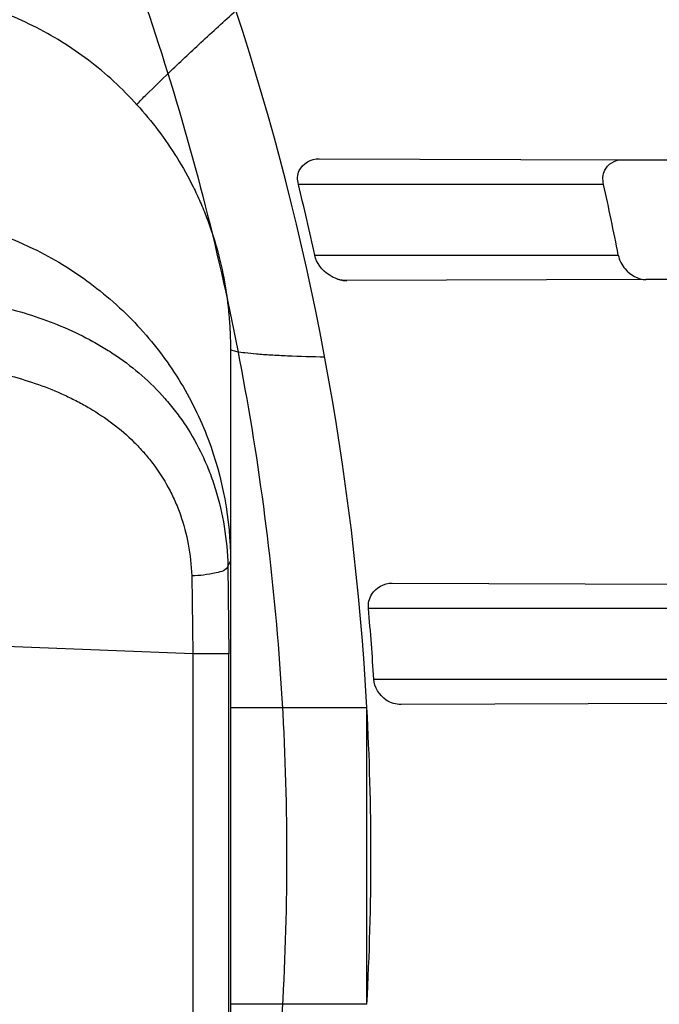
# Model space of a CAD drawing. Header units: millimetres. Extents: x 0 to 297, y 0 to 210.
# Tile 33 of 256: x 146.0847 to 146.1481, y 91.0556 to 91.1531. Entities that reach past the tile are written whole.
import ezdxf

# ---------------------------------------------------------------- set-up
doc = ezdxf.new("R2010")
doc.units = ezdxf.units.MM
doc.header["$LTSCALE"] = 16.335
doc.layers.get('0').update_dxf_attribs({"linetype": 'CONTINUOUS'})
for name, color, linetype in [('01_GLOBAL', 7, 'CONTINUOUS'), ('INTFCLR_1', 7, 'CONTINUOUS'), ('INTFCLR_144815', 7, 'CONTINUOUS')]:
    doc.layers.add(name, color=color, linetype=linetype)

msp = doc.modelspace()

# ---------------------------------------------------------------- linework, layer by layer
at = {"color": 7, "linetype": 'Continuous'}
msp.add_circle((146.8548034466, 92.13446435), 2.66, dxfattribs=at)
at = {"color": 9, "linetype": 'Continuous'}
msp.add_arc((146.8548034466, 92.13446435), 2.6259090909, 182.9674534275, 267.0325465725, dxfattribs=at)
at = {"layer": '01_GLOBAL', "color": 7, "linetype": 'Continuous'}
msp.add_circle((146.8548034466, 92.13446435), 2.695, dxfattribs=at)
at = {"layer": 'INTFCLR_1', "color": 9, "linetype": 'Continuous'}
for p, q in [((146.1143791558, 91.1393095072), (146.1443311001, 91.1392049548)), ((146.1425669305, 91.1367686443), (146.1123362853, 91.1367686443)), ((146.113954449, 91.1297686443), (146.1440239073, 91.1297686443)), ((146.1467743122, 91.12734086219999), (146.117133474, 91.1272373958)), ((146.1056077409, 91.1204721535), (146.1056077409, 91.020065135)), ((146.1018946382, 91.0902799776), (145.8396077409, 91.10038780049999)), ((146.1056077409, 91.09948495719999), (146.1053490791, 91.0989664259)), ((146.1053490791, 91.0989664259), (146.1054477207, 91.0902799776)), ((146.1017662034, 91.0980030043), (146.1018946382, 91.0902799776)), ((146.1216292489, 91.09728419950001), (146.1508700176, 91.09718212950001)), ((146.1488307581, 91.0947686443), (146.1192804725, 91.0947686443)), ((146.1018946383, 91.0902799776), (146.1018946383, 91.05025731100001)), ((146.1054477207, 91.0902799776), (146.1018946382, 91.0902799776)), ((146.1054477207, 91.05025731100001), (146.1054477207, 91.0902799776)), ((146.1198074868, 91.0877686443), (146.1493073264, 91.0877686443)), ((146.1056077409, 91.08495785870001), (146.119119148, 91.08495785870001)), ((146.119119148, 91.05557942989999), (146.119119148, 91.08495785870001)), ((146.1516667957, 91.0853579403), (146.1225235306, 91.0852562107)), ((146.119119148, 91.05557942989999), (146.1056077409, 91.05557942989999))]:
    msp.add_line(p, q, dxfattribs=at)
at = {"layer": 'INTFCLR_1', "color": 6, "linetype": 'Continuous'}
for p, q in [((146.1443311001, 91.1392049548), (146.1976335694, 91.1390188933)), ((146.1996504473, 91.12752543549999), (146.1467743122, 91.12734086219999))]:
    msp.add_line(p, q, dxfattribs=at)
at = {"layer": 'INTFCLR_1', "color": 7, "linetype": 'Continuous'}
msp.add_lwpolyline([(146.1161999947, 91.1273893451), (146.1162637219, 91.1273693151), (146.1163301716, 91.12734991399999), (146.1163993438, 91.12733133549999), (146.1164714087, 91.127313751), (146.1165461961, 91.1272974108), (146.1166231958, 91.12728260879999), (146.1167021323, 91.1272695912), (146.116783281, 91.1272584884), (146.116866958, 91.12724944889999), (146.1169532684, 91.1272427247), (146.1170421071, 91.12723861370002), (146.117133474, 91.1272373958)], dxfattribs=at)
at = {"layer": 'INTFCLR_1', "color": 6, "linetype": 'Continuous'}
for centre, radius, start, end in [((145.8396077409, 91.0702686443), 0.4224162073, 270, 90.00000002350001), ((145.8396077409, 91.0702686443), 0.4014439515, 270, 90.00000002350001), ((145.8507283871, 91.0702727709), 0.2687920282, 3.1324307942, 18.148371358), ((145.8406243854, 91.070270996), 0.2797307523, 12.2803992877, 13.7520232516), ((145.8406230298, 91.0702705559), 0.3091797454, 11.095126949, 12.4201654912), ((145.8406238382, 91.07026937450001), 0.2797315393, 3.5866152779, 5.0244799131), ((145.8508811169, 91.0702686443), 0.2686399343, 356.8655071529, 3.1344928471)]:
    msp.add_arc(centre, radius, start, end, dxfattribs=at)
at = {"layer": 'INTFCLR_1', "color": 9, "linetype": 'Continuous'}
for points, knots in [([(146.215167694, 90.9396470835), (146.2159987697, 90.9419085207), (146.2176274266, 90.946474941), (146.2207305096, 90.9557355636), (146.2257654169, 90.97235802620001), (146.2304341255, 90.99186806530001), (146.2335169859, 91.0093050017), (146.2348129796, 91.0182086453), (146.2354818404, 91.02335838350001), (146.2370256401, 91.0362869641), (146.2386297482, 91.0583777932), (146.2383725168, 91.0844410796), (146.2371603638, 91.1013312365), (146.2363978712, 91.10913017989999), (146.2358364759, 91.11431722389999), (146.2341019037, 91.1283170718), (146.2301634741, 91.1507347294), (146.2244881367, 91.17262139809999), (146.2204287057, 91.18561168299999), (146.2189019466, 91.1902581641), (146.2165792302, 91.19710265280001), (146.2113391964, 91.2114121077), (146.2022901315, 91.2324139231), (146.191984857, 91.25225539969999), (146.1848007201, 91.2644679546), (146.1814430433, 91.2699042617), (146.1792124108, 91.2734478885), (146.1731796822, 91.2827676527), (146.1630706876, 91.2970711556), (146.1490288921, 91.31448381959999), (146.1371354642, 91.3275359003), (146.1288272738, 91.33587871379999), (146.1242335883, 91.3402958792), (146.1178598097, 91.34625301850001), (146.1089384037, 91.3540531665), (146.0992814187, 91.3616216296), (146.0931582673, 91.3659756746), (146.0901748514, 91.36797805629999), (146.0877179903, 91.3695554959), (146.0855301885, 91.370872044), (146.0836031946, 91.37188306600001), (146.0825200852, 91.3723860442), (146.0816575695, 91.37269367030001), (146.0810609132, 91.3728329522), (146.0805598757, 91.3727572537), (146.0804622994, 91.37228572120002), (146.0807027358, 91.3717645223), (146.0811202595, 91.37104224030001), (146.0817948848, 91.3701330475), (146.0826939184, 91.36902450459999), (146.0838249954, 91.3677243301), (146.0851758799, 91.36623182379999), (146.086740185, 91.3645487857), (146.0892045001, 91.3619398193), (146.0927127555, 91.3582725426), (146.0992604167, 91.35140180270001), (146.106411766, 91.3436935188), (146.1129263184, 91.3363261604), (146.1169531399, 91.331641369), (146.123428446, 91.3239507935), (146.1333417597, 91.31148785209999), (146.1463378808, 91.2933556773), (146.155744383, 91.27855323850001), (146.1619029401, 91.26801686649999), (146.1660815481, 91.2606062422), (146.1732904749, 91.2470796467), (146.1829180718, 91.22665319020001), (146.189559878, 91.2096229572), (146.192649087, 91.2007931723)], [0, 0, 0, 0, 0.0103790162, 0.0208837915, 0.0420711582, 0.08518389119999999, 0.1071959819, 0.1183353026, 0.1239410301, 0.1295663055, 0.1744258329, 0.2192337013, 0.2417180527, 0.2473539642, 0.2529903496, 0.2641931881, 0.3081223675, 0.3509244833, 0.3614867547, 0.3667496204, 0.3719934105, 0.3926231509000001, 0.4323812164, 0.470412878, 0.488854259, 0.4934078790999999, 0.4979383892, 0.5068921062, 0.5412323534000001, 0.5733304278, 0.6031976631, 0.6172528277, 0.6240454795, 0.630650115, 0.6548352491, 0.6750685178, 0.6834752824, 0.6871962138, 0.6905460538, 0.6960524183, 0.6981915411, 0.6999110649, 0.7012078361, 0.7020914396, 0.7026255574, 0.7031007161, 0.7038824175, 0.7050749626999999, 0.7066970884, 0.7087489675, 0.7112252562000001, 0.7141187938, 0.7174211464, 0.7211233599, 0.729578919, 0.7392839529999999, 0.762009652, 0.7748693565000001, 0.7816473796, 0.7886214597, 0.8181786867, 0.8502212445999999, 0.8846823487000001, 0.8936821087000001, 0.9027944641, 0.9213301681, 0.9597016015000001, 1, 1, 1, 1]), ([(146.0853256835, 91.3712686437), (146.0858354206, 91.3712685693), (146.0884302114, 91.37024205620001), (146.0914097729, 91.3684995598), (146.094679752, 91.36644225), (146.0977098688, 91.3644452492), (146.1039326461, 91.360106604), (146.1137472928, 91.3525690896), (146.1228234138, 91.3447983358), (146.1293077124, 91.3388643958), (146.1339781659, 91.33446754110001), (146.1424222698, 91.3261670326), (146.1545124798, 91.3131819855), (146.1687911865, 91.29585634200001), (146.1790766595, 91.28161812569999), (146.1852148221, 91.2723404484), (146.1874832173, 91.2688147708), (146.1908964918, 91.263408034), (146.1981971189, 91.2512666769), (146.2086731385, 91.2315369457), (146.2178781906, 91.21064109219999), (146.2232089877, 91.19640184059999), (146.2255710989, 91.18959322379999), (146.227123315, 91.18497242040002), (146.2312489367, 91.17205880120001), (146.2370185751, 91.1502981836), (146.2410247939, 91.1279970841), (146.242788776, 91.1140716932), (146.2433595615, 91.1089133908), (146.2441347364, 91.1011583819), (146.2453671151, 91.08436335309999), (146.2456287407, 91.058442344), (146.2439975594, 91.03647449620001), (146.2424282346, 91.02361998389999), (146.2417481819, 91.0184987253), (146.2404303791, 91.0096435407), (146.2372949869, 90.9922981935), (146.2325471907, 90.97289442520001), (146.2274296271, 90.95636879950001), (146.2242749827, 90.9471599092), (146.2226192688, 90.94261896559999), (146.2217743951, 90.9403701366)], [0, 0, 0, 0, 0.0031306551, 0.0166311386, 0.0214593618, 0.0268204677, 0.03892666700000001, 0.0680356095, 0.1027865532, 0.1122690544, 0.1220182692, 0.1421808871, 0.1849821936, 0.2309157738, 0.2799873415, 0.2927705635, 0.2992370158, 0.3057352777, 0.3320402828, 0.3862318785, 0.4428084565, 0.4721382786, 0.4795908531, 0.487069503, 0.5020757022, 0.562848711, 0.6251729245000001, 0.641061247, 0.6490543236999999, 0.6570463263, 0.6889269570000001, 0.7524525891, 0.8160592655, 0.8240370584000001, 0.8319876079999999, 0.8477879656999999, 0.8790177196, 0.9402188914, 0.9703170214, 0.9852457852, 1, 1, 1, 1]), ([(146.192649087, 91.2007931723), (146.1958606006, 91.19161380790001), (146.2016925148, 91.1727509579), (146.207244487, 91.1485054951), (146.2099856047, 91.1323126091), (146.2110878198, 91.12467357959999), (146.2117778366, 91.1195334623), (146.2134659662, 91.10537393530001), (146.2150886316, 91.08202445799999), (146.2148602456, 91.05859212), (146.2140091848, 91.0442666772), (146.2136200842, 91.03903900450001), (146.2129629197, 91.0312586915), (146.2111506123, 91.0146916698), (146.206931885, 90.9897134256), (146.2017743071, 90.9689710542), (146.19827327, 90.95706681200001), (146.1968531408, 90.95239866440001), (146.1942959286, 90.9443911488), (146.1888936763, 90.9289345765), (146.1802622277, 90.90786547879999), (146.171382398, 90.8897741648), (146.1656550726, 90.8792145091), (146.1635773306, 90.8754900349), (146.1604900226, 90.8700564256), (146.1538400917, 90.8588573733), (146.1432874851, 90.8427416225), (146.130351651, 90.82515020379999), (146.1210235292, 90.81367435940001), (146.1156460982, 90.8073755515), (146.113618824, 90.80502464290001), (146.1101975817, 90.8011144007), (146.1038773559, 90.7940784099), (146.096999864, 90.7867494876), (146.0907938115, 90.7802607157), (146.0870749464, 90.7763572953), (146.0841227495, 90.7731700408), (146.082218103, 90.7709636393), (146.0811689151, 90.76956887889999), (146.0807337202, 90.7688287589), (146.0804699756, 90.768297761), (146.0805812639, 90.7676067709), (146.0820539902, 90.76790723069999), (146.0836740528, 90.7686837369), (146.0866075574, 90.7702696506), (146.0894057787, 90.77205211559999), (146.0917034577, 90.7735832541), (146.0931778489, 90.7745970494), (146.0956556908, 90.77633123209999), (146.0996186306, 90.7792326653), (146.1051563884, 90.78353748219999), (146.1134349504, 90.79034993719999), (146.1208444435, 90.79699512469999), (146.1273278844, 90.803212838), (146.1319747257, 90.8077988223), (146.1403493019, 90.8164335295), (146.1522854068, 90.8298984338), (146.1663008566, 90.8478011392), (146.1763364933, 90.8624671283), (146.1823017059, 90.8720054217), (146.1845040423, 90.87562926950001), (146.1878179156, 90.8811894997), (146.1948947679, 90.8936741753), (146.2049952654, 90.9139390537), (146.2119439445, 90.93087495), (146.2151676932, 90.9396470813)], [0, 0, 0, 0, 0.0419354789, 0.08505031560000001, 0.1071497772, 0.1127379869, 0.1183317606, 0.1295131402, 0.1742263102, 0.2191466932, 0.230445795, 0.2361065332, 0.241751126, 0.2641147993, 0.3079545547, 0.3508736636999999, 0.3561840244, 0.3614616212, 0.3719139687, 0.3924297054, 0.4320526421, 0.4700131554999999, 0.4792642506, 0.483852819, 0.4884035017, 0.5062126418, 0.5400088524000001, 0.5714206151, 0.6003317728, 0.6037560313, 0.6071340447, 0.6137178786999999, 0.6261602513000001, 0.6479155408, 0.6570536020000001, 0.6648783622, 0.6711643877, 0.6757843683, 0.6774462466, 0.6786751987, 0.6794900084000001, 0.6799813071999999, 0.6813020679, 0.6842478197, 0.6888651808, 0.6950795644, 0.6987591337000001, 0.70073729, 0.7027989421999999, 0.7117993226, 0.7219139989, 0.7330405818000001, 0.7580265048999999, 0.7648041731, 0.7717766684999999, 0.7861782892, 0.816667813, 0.8493175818, 0.8841610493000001, 0.8932352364, 0.8978283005, 0.9024468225, 0.9211469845, 0.9596997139, 1, 1, 1, 1]), ([(146.0853256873, 90.7692686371), (146.0851880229, 90.76926865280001), (146.0848509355, 90.76933511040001), (146.0848682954, 90.76994105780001), (146.0852289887, 90.7705644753), (146.0858526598, 90.7714910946), (146.0868032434, 90.7726443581), (146.0886356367, 90.7747215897), (146.090803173, 90.7769929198), (146.093215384, 90.77947858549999), (146.0959839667, 90.7823063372), (146.1017014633, 90.78813019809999), (146.1087122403, 90.79541364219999), (146.1151564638, 90.8024097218), (146.1186445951, 90.80629812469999), (146.1207113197, 90.8086358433), (146.1261908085, 90.8148966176), (146.1356953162, 90.82630389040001), (146.1488811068, 90.8438006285), (146.1596415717, 90.8598377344), (146.1664241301, 90.87098636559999), (146.1695721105, 90.8763942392), (146.1716900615, 90.88010002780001), (146.1775256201, 90.8906021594), (146.1865751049, 90.9085978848), (146.1953782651, 90.9295730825), (146.2008882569, 90.9449633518), (146.2034958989, 90.9529350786), (146.2049438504, 90.9575818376), (146.2085119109, 90.96942638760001), (146.2137695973, 90.9900678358), (146.2180725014, 91.0149384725), (146.2199207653, 91.0314342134), (146.2205908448, 91.0391798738), (146.2209875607, 91.0443838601), (146.221855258, 91.0586438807), (146.2220882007, 91.0819731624), (146.2204334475, 91.1052178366), (146.2187124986, 91.1193111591), (146.218008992, 91.1244278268), (146.2168850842, 91.13203296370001), (146.2140893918, 91.1481570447), (146.2084266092, 91.17229781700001), (146.202482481, 91.1910654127), (146.1992099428, 91.20019722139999)], [0, 0, 0, 0, 0.0008731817, 0.001718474, 0.0032338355, 0.0055641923, 0.008732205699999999, 0.0127298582, 0.0231213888, 0.0286463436, 0.0346993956, 0.04822263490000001, 0.0804125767, 0.0988155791, 0.1085508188, 0.1135449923, 0.1186070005, 0.1613231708, 0.2076862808, 0.2575123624, 0.2837454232, 0.2904461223, 0.2972015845, 0.3108183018, 0.3666504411, 0.4248609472, 0.4549769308, 0.4703146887, 0.4780576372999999, 0.4858477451, 0.5487776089, 0.6130123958, 0.6457680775, 0.6540347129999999, 0.6623246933, 0.6788711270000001, 0.74464742, 0.8101273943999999, 0.8265053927, 0.8346996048, 0.8428861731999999, 0.8752668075, 0.9384714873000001, 1, 1, 1, 1]), ([(146.0963432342, 91.14465154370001), (146.0948885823, 91.1462610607), (146.0916789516, 91.1492105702), (146.0861389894, 91.15264815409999), (146.0800691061, 91.15497682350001), (146.0758016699, 91.1557360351), (146.0736581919, 91.15591028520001)], [0, 0, 0, 0, 0.2512932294, 0.5014782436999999, 0.7508972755, 1, 1, 1, 1]), ([(146.0963432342, 91.14465154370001), (146.0966162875, 91.14502217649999), (146.0977086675, 91.1460526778), (146.0997944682, 91.1481217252), (146.1027691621, 91.15088422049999), (146.1049893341, 91.1529360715), (146.1061488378, 91.1539957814)], [0, 0, 0, 0, 0.1019381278, 0.3303588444, 0.6521703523, 1, 1, 1, 1]), ([(146.0963432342, 91.14465154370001), (146.0970853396, 91.1438322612), (146.0984905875, 91.14213483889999), (146.1003602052, 91.1394149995), (146.1016980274, 91.13701469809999), (146.1026304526, 91.1350181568), (146.1034683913, 91.13297455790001), (146.1043301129, 91.1303521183), (146.1050671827, 91.12711980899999), (146.1054355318, 91.1243706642), (146.1055831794, 91.1221480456), (146.1056077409, 91.1210300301), (146.1056077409, 91.1204721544)], [0, 0, 0, 0, 0.1251649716, 0.2491232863, 0.3732270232, 0.4357970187, 0.4985462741, 0.6232342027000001, 0.7478440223, 0.8734290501, 0.9368323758, 1, 1, 1, 1]), ([(146.0736581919, 91.1338220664), (146.0777892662, 91.13346613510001), (146.0840935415, 91.13177613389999), (146.0915258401, 91.1273826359), (146.0965684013, 91.1229257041), (146.1006416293, 91.1175907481), (146.1044382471, 91.1099269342), (146.1056077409, 91.1035746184), (146.1056077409, 91.09948495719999)], [0, 0, 0, 0, 0.2423205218, 0.3713274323, 0.5023855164, 0.6330587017, 0.7609941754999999, 1, 1, 1, 1]), ([(146.0680442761, 91.12563092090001), (146.0685057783, 91.1256976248), (146.0694438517, 91.12580220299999), (146.0713653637, 91.12592202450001), (146.0738378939, 91.125918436), (146.0763395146, 91.12573964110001), (146.0783654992, 91.125498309), (146.0804027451, 91.1251873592), (146.0829330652, 91.1246747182), (146.0859208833, 91.1238444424), (146.0888421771, 91.12277742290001), (146.0911983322, 91.1216692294), (146.0930162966, 91.120635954), (146.0947868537, 91.11949983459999), (146.0968910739, 91.1178763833), (146.0987977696, 91.1159830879), (146.1001865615, 91.1142914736), (146.1015003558, 91.1124485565), (146.1026339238, 91.1104314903), (146.1035621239, 91.1082652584), (146.1043677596, 91.105939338), (146.105084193, 91.10283631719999), (146.1053177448, 91.1002756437), (146.1053490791, 91.0989664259)], [0, 0, 0, 0, 0.0269372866, 0.0544915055, 0.1111887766, 0.1696140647, 0.1992706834, 0.2290360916, 0.2886481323, 0.3482924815, 0.4080109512, 0.4681104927, 0.4984510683, 0.5287577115, 0.5895870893, 0.6516014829, 0.6835097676, 0.7159327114, 0.7822646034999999, 0.8166313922, 0.8519861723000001, 0.9243469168, 1, 1, 1, 1]), ([(146.1056077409, 91.1204721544), (146.1056077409, 91.1204068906), (146.1058866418, 91.1202968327), (146.1063182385, 91.1202018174), (146.1071595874, 91.1200823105), (146.1082671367, 91.11997746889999), (146.1096730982, 91.1198792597), (146.1119248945, 91.11976443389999), (146.1137076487, 91.1197111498), (146.1149396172, 91.1196851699)], [0, 0, 0, 0, 0.0207988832, 0.0728257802, 0.1599156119, 0.2807167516, 0.4319854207, 0.6072972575, 1, 1, 1, 1]), ([(146.0668704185, 91.11920636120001), (146.0673214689, 91.11925814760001), (146.0682346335, 91.1193431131), (146.0700959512, 91.11943988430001), (146.0724726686, 91.11944044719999), (146.0748686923, 91.1193043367), (146.0767971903, 91.1191160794), (146.0787188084, 91.118874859), (146.0810910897, 91.1184746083), (146.0838811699, 91.117823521), (146.0865928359, 91.1169830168), (146.0887767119, 91.1161055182), (146.0904576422, 91.11528427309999), (146.0920770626, 91.1143852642), (146.093998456, 91.1131039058), (146.0957525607, 91.11159421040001), (146.0970285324, 91.1102413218), (146.0982239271, 91.10877977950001), (146.0992632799, 91.10717128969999), (146.1001160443, 91.1054353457), (146.1008560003, 91.1035840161), (146.1015147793, 91.1011054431), (146.1017350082, 91.0990507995), (146.1017662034, 91.0980030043)], [0, 0, 0, 0, 0.0296717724, 0.0599154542, 0.1217847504, 0.1848901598, 0.2166786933, 0.2484054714, 0.3114486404, 0.3738125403, 0.435511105, 0.4968160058, 0.5274058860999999, 0.5577275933, 0.6178205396, 0.6779996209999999, 0.7085115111, 0.7392634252, 0.8013182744, 0.8330912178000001, 0.8655644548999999, 0.9314916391, 1, 1, 1, 1]), ([(146.1053490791, 91.0989664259), (146.1052219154, 91.0985417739), (146.103690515, 91.09816182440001), (146.1025823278, 91.0980154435), (146.1017662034, 91.0980030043)], [0, 0, 0, 0, 0.3519510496, 1, 1, 1, 1])]:
    msp.add_open_spline(points, degree=3, knots=knots, dxfattribs=at)
at = {"layer": 'INTFCLR_1', "color": 6, "linetype": 'Continuous'}
for points, knots in [([(146.1150652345, 91.3712686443), (146.1142109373, 91.3712686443), (146.1157546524, 91.3683280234), (146.1170803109, 91.3667058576), (146.1192467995, 91.3638593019), (146.1219201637, 91.3606396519), (146.125337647, 91.3565305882), (146.129332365, 91.3517587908), (146.1336170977, 91.3465688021), (146.1378478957, 91.3413533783), (146.1417862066, 91.33638567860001), (146.1454017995, 91.33172329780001), (146.1486896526, 91.3273866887), (146.1516611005, 91.3233827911), (146.1543369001, 91.3197024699), (146.156743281, 91.3163299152), (146.1589048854, 91.3132456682), (146.1608385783, 91.3104414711), (146.1625660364, 91.3078989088), (146.1641084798, 91.30559694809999), (146.165490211, 91.30350884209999), (146.1667189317, 91.3016311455), (146.1678098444, 91.29994672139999), (146.1687779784, 91.29843810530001), (146.1696459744, 91.2970741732), (146.1706214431, 91.29552968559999), (146.171753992, 91.2937197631), (146.1728766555, 91.29190262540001), (146.1738510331, 91.2903096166), (146.1746912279, 91.2889253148), (146.1756155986, 91.2873892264), (146.1766371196, 91.2856754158), (146.1777643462, 91.28376355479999), (146.1790081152, 91.2816276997), (146.1803754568, 91.2792474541), (146.181880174, 91.2765877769), (146.1835347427, 91.2736124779), (146.1853542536, 91.27027563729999), (146.1873580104, 91.2665190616), (146.1895596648, 91.26228659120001), (146.1919715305, 91.2575132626), (146.194608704, 91.25211957), (146.1974929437, 91.24599442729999), (146.200642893, 91.2390039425), (146.2040752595, 91.23097719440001), (146.207802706, 91.22170867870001), (146.2118351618, 91.2109047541), (146.2161179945, 91.1983172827), (146.2203681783, 91.1842931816), (146.2242872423, 91.1694234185), (146.2276657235, 91.1543820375), (146.2304753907, 91.139299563), (146.2327156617, 91.12423570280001), (146.2343982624, 91.1091881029), (146.2355287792, 91.09419226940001), (146.236117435, 91.07923359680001), (146.2361708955, 91.0643357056), (146.2356951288, 91.04948488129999), (146.2346936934, 91.03468304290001), (146.2331693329, 91.0199420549), (146.2311191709, 91.00523224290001), (146.2285428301, 90.9905732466), (146.2254275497, 90.9759332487), (146.2217708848, 90.96133081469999), (146.2176203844, 90.94696854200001), (146.2132204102, 90.93354429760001), (146.2088852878, 90.9216267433), (146.2048596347, 90.91144843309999), (146.2011587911, 90.9027023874), (146.1977663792, 90.8951298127), (146.1946668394, 90.88853337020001), (146.1918379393, 90.88275133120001), (146.1892594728, 90.8776633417), (146.1869119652, 90.8731715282), (146.1847820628, 90.86920240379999), (146.1828538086, 90.8656918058), (146.1811073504, 90.8625765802), (146.1795253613, 90.85980462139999), (146.1780916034, 90.8573318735), (146.1767959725, 90.85512907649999), (146.1756290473, 90.853169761), (146.1745782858, 90.8514245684), (146.1736278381, 90.8498612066), (146.1727650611, 90.8484544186), (146.1719665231, 90.84716262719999), (146.1711689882, 90.84588214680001), (146.1703111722, 90.8445150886), (146.1693416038, 90.84298277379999), (146.1682509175, 90.8412753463), (146.1670226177, 90.8393723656), (146.1656376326, 90.83725160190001), (146.1640803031, 90.83489670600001), (146.1623329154, 90.8322916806), (146.1603729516, 90.82941522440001), (146.1581781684, 90.826247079), (146.1557236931, 90.8227690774), (146.1529902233, 90.81897164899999), (146.1499514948, 90.81483864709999), (146.1465806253, 90.8103557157), (146.1428687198, 90.80553486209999), (146.1388145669, 90.8003907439), (146.1344498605, 90.7949851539), (146.129996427, 90.7895765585), (146.1258273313, 90.7845911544), (146.1222457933, 90.7802900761), (146.1194492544, 90.7769295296), (146.1171773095, 90.7739602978), (146.1158081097, 90.7722877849), (146.114193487, 90.7692686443), (146.1150652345, 90.7692686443)], [0, 0, 0, 0, 0.0038604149, 0.007501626, 0.0124785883, 0.0188917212, 0.0268498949, 0.0364677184, 0.0470694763, 0.05724446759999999, 0.0668187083, 0.0757144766, 0.08390537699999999, 0.0914099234, 0.09824517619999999, 0.1044667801, 0.1101313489, 0.1152642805, 0.1198589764, 0.1240215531, 0.1277856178, 0.1311734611, 0.1341617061, 0.1368541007, 0.1392736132, 0.1414672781, 0.1451087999, 0.148921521, 0.1511192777, 0.1535471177, 0.1562389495, 0.1592204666, 0.1625628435, 0.1662680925, 0.1703891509, 0.1749670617, 0.1800766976, 0.185772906, 0.1921414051, 0.1993155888, 0.2073311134, 0.2163077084, 0.2264451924, 0.2379233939, 0.2509534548, 0.2658909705, 0.2830621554, 0.3030578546, 0.3259639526, 0.3492662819, 0.3725305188, 0.395610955, 0.4185782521, 0.4413347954, 0.4640172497, 0.4865192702, 0.5089682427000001, 0.5313242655, 0.5536477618, 0.5759939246, 0.5982772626, 0.6207472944, 0.6432362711, 0.6658996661, 0.6887559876, 0.7107777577, 0.7297237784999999, 0.7460531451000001, 0.7602331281, 0.7726347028, 0.7835467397, 0.7931663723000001, 0.8017211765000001, 0.8093215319, 0.8160683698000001, 0.8220757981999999, 0.8274205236, 0.83220661, 0.8364980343, 0.8403367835, 0.8437547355, 0.8468031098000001, 0.8495420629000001, 0.8520223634, 0.8542604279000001, 0.8564046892, 0.8588391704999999, 0.8615533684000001, 0.8645986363, 0.8679945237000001, 0.8717882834, 0.8760445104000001, 0.8807522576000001, 0.8859628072, 0.8917731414, 0.8981681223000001, 0.9051985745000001, 0.9129160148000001, 0.9213486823, 0.930543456, 0.9404096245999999, 0.9509435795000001, 0.9619432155, 0.9720502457, 0.9803711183, 0.9870628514, 0.9922716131, 0.9960607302, 1, 1, 1, 1]), ([(146.1150652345, 90.7692686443), (146.1160387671, 90.7692686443), (146.1177271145, 90.7704064), (146.1203228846, 90.771969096), (146.1232989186, 90.77413160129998), (146.1269787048, 90.7769491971), (146.1313602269, 90.7805465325), (146.136189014, 90.7847397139), (146.1410884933, 90.7892225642), (146.14571304, 90.7936536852), (146.1499506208, 90.7978758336), (146.1538079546, 90.8018604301), (146.1573032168, 90.80558744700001), (146.1604624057, 90.80905244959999), (146.1633068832, 90.8122543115), (146.1658602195, 90.8151952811), (146.1681553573, 90.81789510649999), (146.1702110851, 90.8203595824), (146.1720499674, 90.82260144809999), (146.1736917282, 90.82463420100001), (146.175161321, 90.82647923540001), (146.1764960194, 90.8281758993), (146.177810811, 90.8298661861), (146.1792115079, 90.8316888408), (146.1806985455, 90.83365031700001), (146.1821699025, 90.8356187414), (146.183615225, 90.8375779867), (146.1851191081, 90.83964462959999), (146.1867839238, 90.8419668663), (146.1886446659, 90.84460610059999), (146.1907239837, 90.84761283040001), (146.1930437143, 90.8510418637), (146.1956231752, 90.8549500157), (146.1984823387, 90.8594072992), (146.2016518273, 90.86451166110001), (146.2051614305, 90.8703758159), (146.209038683, 90.87713741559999), (146.2133125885, 90.8849785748), (146.2180078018, 90.8941127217), (146.2231555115, 90.90485947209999), (146.2286552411, 90.91737178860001), (146.2341538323, 90.9312565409), (146.2392951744, 90.9458956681), (146.2438614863, 90.9607345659), (146.2478132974, 90.9756282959), (146.2511637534, 90.9905608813), (146.2539112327, 91.0054533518), (146.2560779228, 91.020346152), (146.2576685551, 91.0351758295), (146.2586982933, 91.04996599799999), (146.2591763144, 91.0647019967), (146.2591102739, 91.07938636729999), (146.2585051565, 91.0940278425), (146.2573642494, 91.1086171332), (146.2556872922, 91.1231604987), (146.2534729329, 91.1376558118), (146.2507211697, 91.1520808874), (146.2474209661, 91.1664680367), (146.2435667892, 91.18079923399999), (146.239139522, 91.1950910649), (146.234151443, 91.20927087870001), (146.2288018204, 91.2228037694), (146.2234345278, 91.2350612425), (146.218408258, 91.24561069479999), (146.2138248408, 91.25458398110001), (146.2096571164, 91.2622864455), (146.2058775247, 91.2689320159), (146.2024553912, 91.2746998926), (146.1993628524, 91.27972662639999), (146.196567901, 91.2841272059), (146.1940471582, 91.2879852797), (146.1917761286, 91.291377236), (146.189737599, 91.2943570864), (146.1879066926, 91.29698229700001), (146.18627007, 91.2992900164), (146.1848016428, 91.3013303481), (146.183482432, 91.3031394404), (146.182221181, 91.3048484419), (146.1809100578, 91.3066048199), (146.1794654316, 91.30851560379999), (146.1779774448, 91.3104564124), (146.1764846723, 91.31237679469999), (146.1749729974, 91.3142966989), (146.1733137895, 91.3163746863), (146.1714604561, 91.3186595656), (146.1693845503, 91.3211749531), (146.1670661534, 91.32393152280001), (146.1644777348, 91.32694376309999), (146.1615962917, 91.33021938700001), (146.1583918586, 91.3337681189), (146.154841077, 91.33758842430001), (146.1509238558, 91.34167085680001), (146.1466153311, 91.3459997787), (146.1419164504, 91.35053715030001), (146.1369054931, 91.3551583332), (146.1319289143, 91.35951049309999), (146.1273729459, 91.3632762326), (146.1235388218, 91.3662278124), (146.1204516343, 91.36848349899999), (146.1177826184, 91.37009623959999), (146.1160568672, 91.3712686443), (146.1150652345, 91.3712686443)], [0, 0, 0, 0, 0.0042187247, 0.0081401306, 0.0133978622, 0.0200459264, 0.0282638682, 0.0379443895, 0.0477615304, 0.05703690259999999, 0.0656973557, 0.0736821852, 0.0810680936, 0.0878383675, 0.0940009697, 0.0996271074, 0.1047154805, 0.1093563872, 0.1135342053, 0.1172803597, 0.1206792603, 0.1237557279, 0.1266349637, 0.1299589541, 0.1337168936, 0.1373013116, 0.1406085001, 0.1442672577, 0.148377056, 0.1529904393, 0.1582606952, 0.164218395, 0.1709303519, 0.1785521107, 0.1871652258, 0.1969659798, 0.2081658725, 0.2209392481, 0.2356613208, 0.2526660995, 0.2725685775, 0.2948769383, 0.3173640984, 0.3397873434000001, 0.3621386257, 0.3841211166, 0.4060891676, 0.4277469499, 0.4493218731, 0.470705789, 0.4919793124, 0.5131981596, 0.5343255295, 0.5554668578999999, 0.5765984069, 0.5977513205, 0.6189954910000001, 0.6402209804, 0.6617015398, 0.6832900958, 0.7050415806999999, 0.7268239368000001, 0.7463339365, 0.7630160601, 0.7774553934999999, 0.7899931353, 0.8009638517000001, 0.8105830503, 0.8190545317, 0.8265380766, 0.8331730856, 0.8390248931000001, 0.8442268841, 0.8488182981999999, 0.8528943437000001, 0.8564866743, 0.8597116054, 0.8625968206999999, 0.8656908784, 0.8692094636, 0.8729771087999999, 0.8762884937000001, 0.879749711, 0.8835661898, 0.8878115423, 0.8924986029, 0.8976989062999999, 0.9034198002, 0.9097088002, 0.9166034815, 0.9241390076, 0.9323094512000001, 0.9411199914, 0.9506041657, 0.9606137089, 0.9706541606, 0.9792553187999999, 0.9862062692, 0.9916647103, 0.9957028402, 1, 1, 1, 1]), ([(145.8396077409, 91.3310809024), (145.8448083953, 91.3312942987), (145.8552252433, 91.3314089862), (145.8708287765, 91.3306471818), (145.8863869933, 91.3289483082), (145.9018926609, 91.3263059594), (145.9172546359, 91.32272009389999), (145.9321403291, 91.3182799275), (145.9466984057, 91.3129855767), (145.9609232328, 91.3068418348), (145.9749848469, 91.2997334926), (145.9885894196, 91.29179046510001), (146.0016818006, 91.2830465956), (146.014218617, 91.27353391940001), (146.0261538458, 91.26328779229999), (146.0374487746, 91.2523430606), (146.0480597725, 91.2407439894), (146.0579508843, 91.22853034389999), (146.0670808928, 91.2157564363), (146.0754235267, 91.20246362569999), (146.0829524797, 91.1886946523), (146.0896391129, 91.17450229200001), (146.0954570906, 91.1599467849), (146.1003896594, 91.14507572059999), (146.104422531, 91.1299349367), (146.1075415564, 91.1145764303), (146.109734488, 91.09905859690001), (146.1109929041, 91.08344415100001), (146.1113133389, 91.0677984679), (146.110697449, 91.05217682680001), (146.1091501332, 91.0366306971), (146.1066772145, 91.0212064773), (146.1032874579, 91.00595758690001), (146.0989925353, 90.99093762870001), (146.0938089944, 90.97620456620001), (146.0877578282, 90.9618162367), (146.0808640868, 90.9478262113), (146.0731513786, 90.93427769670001), (146.0646508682, 90.9212234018), (146.0553942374, 90.9087085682), (146.0454166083, 90.8967758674), (146.0347444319, 90.8854561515), (146.0234240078, 90.8747992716), (146.0114894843, 90.86483495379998), (145.9989896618, 90.8556027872), (145.985966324, 90.8471340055), (145.9724717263, 90.83946000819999), (145.9585675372, 90.83261230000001), (145.9445877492, 90.8267306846), (145.9309740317, 90.8219033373), (145.9183319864, 90.818167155), (145.9068866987, 90.8153738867), (145.8966921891, 90.81333671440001), (145.8870094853, 90.8117760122), (145.877001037, 90.810537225), (145.8658733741, 90.809613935), (145.8532656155, 90.80913947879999), (145.8443587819, 90.8092614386), (145.8396077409, 90.80945638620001)], [0, 0, 0, 0, 0.0185657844, 0.0371317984, 0.05569073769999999, 0.0743563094, 0.09320240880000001, 0.1119235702, 0.129729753, 0.1484268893, 0.1671582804, 0.1858963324, 0.2045840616, 0.2232805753, 0.241995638, 0.2606572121, 0.2793460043, 0.298034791, 0.3166822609, 0.3353170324, 0.3539796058, 0.3726237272, 0.3912431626, 0.4098577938, 0.4284754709, 0.4470981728, 0.4657246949, 0.4843423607, 0.5029403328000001, 0.5215094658, 0.5400731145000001, 0.5586325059, 0.5771954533, 0.5957587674, 0.6143211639, 0.6328711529, 0.651401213, 0.6699184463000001, 0.6884460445, 0.7069331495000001, 0.7254085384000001, 0.7438945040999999, 0.7623917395, 0.7808314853, 0.7993176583, 0.8177869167, 0.8362093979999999, 0.8546575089, 0.8730374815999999, 0.8902753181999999, 0.9061521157, 0.9200376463, 0.9322836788, 0.9432240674, 0.9550134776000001, 0.9682465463, 0.9830392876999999, 1, 1, 1, 1]), ([(146.1123362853, 91.1367686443), (146.1122283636, 91.1372096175), (146.1122191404, 91.13854856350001), (146.1136157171, 91.13931217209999), (146.1143791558, 91.1393095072)], [0, 0, 0, 0, 0.3729060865, 1, 1, 1, 1]), ([(146.1425669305, 91.1367686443), (146.1424663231, 91.1372254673), (146.1424607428, 91.13845021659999), (146.1436799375, 91.1392072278), (146.1443311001, 91.1392049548)], [0, 0, 0, 0, 0.4180489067, 1, 1, 1, 1]), ([(146.1440239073, 91.1297686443), (146.1441217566, 91.12926967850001), (146.1447004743, 91.1280741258), (146.1459957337, 91.1273381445), (146.1467743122, 91.12734086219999)], [0, 0, 0, 0, 0.3950650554, 1, 1, 1, 1]), ([(146.1192804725, 91.0947686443), (146.1192383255, 91.09524803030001), (146.1194916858, 91.0965755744), (146.1208579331, 91.09728689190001), (146.1216292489, 91.09728419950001)], [0, 0, 0, 0, 0.3842026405, 1, 1, 1, 1]), ([(146.1225235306, 91.0852562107), (146.1220031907, 91.08525439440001), (146.1206645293, 91.08564566), (146.1198574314, 91.0869718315), (146.1198074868, 91.0877686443)], [0, 0, 0, 0, 0.3945820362, 1, 1, 1, 1])]:
    msp.add_open_spline(points, degree=3, knots=knots, dxfattribs=at)
at = {"layer": 'INTFCLR_1', "color": 7, "linetype": 'Continuous'}
msp.add_open_spline([(146.117133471, 91.1272373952), (146.1165170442, 91.1272365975), (146.1150923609, 91.1277085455), (146.1141163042, 91.12897486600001), (146.1139544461, 91.12976864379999)], degree=3, knots=[0, 0, 0, 0, 0.4321138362, 1, 1, 1, 1], dxfattribs=at)
at = {"layer": 'INTFCLR_144815', "color": 6, "linetype": 'Continuous'}
for radius in [0.4466793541, 0.4256665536]:
    msp.add_circle((145.8396077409, 91.0702686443), radius, dxfattribs=at)
for radius, start, end in [(0.6157754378, 313.9937911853, 154.5150993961), (0.5947754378, 312.9543589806, 154.5144414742), (0.5751005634, 282.2440355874, 71.2863570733), (0.4627266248, 45.0000000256, 314.9999999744), (0.4618985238, 44.999999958, 315.000000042), (0.461229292, 44.99999997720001, 315.0000000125), (0.4537777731, 308.490992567, 51.50900743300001)]:
    msp.add_arc((145.8396077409, 91.0702686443), radius, start, end, dxfattribs=at)
at = {"layer": 'INTFCLR_144815', "color": 9, "linetype": 'Continuous'}
for centre, radius, start, end in [((145.8396077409, 91.0702686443), 0.5712784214, 292.4997540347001, 54.0964566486), ((145.8396102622, 91.0702698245), 0.5153523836, 292.4997540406, 54.09645665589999)]:
    msp.add_arc(centre, radius, start, end, dxfattribs=at)
at = {"layer": 'INTFCLR_144815', "color": 6, "linetype": 'Continuous'}
for points, knots in [([(146.2625648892, 91.0702686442), (146.2625648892, 91.0724684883), (146.262532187, 91.0768687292), (146.2623850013, 91.08346881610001), (146.2621395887, 91.09006891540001), (146.2617957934, 91.0966690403), (146.2613534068, 91.1032690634), (146.2608121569, 91.10986895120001), (146.260171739, 91.11646838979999), (146.2594317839, 91.123067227), (146.2585919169, 91.1296649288), (146.2576516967, 91.13626118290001), (146.2566107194, 91.14285515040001), (146.2554685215, 91.14944622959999), (146.2542247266, 91.1560332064), (146.2528788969, 91.1626151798), (146.2514307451, 91.1691905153), (146.2498799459, 91.1757578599), (146.2482264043, 91.18231502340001), (146.2464700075, 91.1888601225), (146.2446109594, 91.1953903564), (146.2426494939, 91.20190318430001), (146.240586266, 91.20839506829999), (146.2384220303, 91.2148626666), (146.2361580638, 91.2213016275), (146.2337958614, 91.2277076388), (146.2313375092, 91.2340755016), (146.2287855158, 91.2403997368), (146.2261430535, 91.24667412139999), (146.223413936, 91.2528919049), (146.2206027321, 91.25904570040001), (146.2177148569, 91.2651274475), (146.2147566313, 91.2711284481), (146.2117353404, 91.27703939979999), (146.2086592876, 91.28285042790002), (146.2055378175, 91.2885511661), (146.2023813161, 91.29413085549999), (146.1992011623, 91.29957850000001), (146.1960096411, 91.3048830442), (146.1928197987, 91.3100336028), (146.1896452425, 91.3150197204), (146.1864998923, 91.3198316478), (146.1833976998, 91.3244606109), (146.1803523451, 91.32889905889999), (146.1773769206, 91.3331408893), (146.1744836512, 91.33718159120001), (146.1716836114, 91.34101837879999), (146.1689866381, 91.3446500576), (146.1664013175, 91.3480768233), (146.1639350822, 91.3512999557), (146.1615937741, 91.3543222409), (146.1593814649, 91.35714805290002), (146.1573002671, 91.3597834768), (146.1553509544, 91.36223545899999), (146.1535333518, 91.3645113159), (146.1518468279, 91.3666181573), (146.1502903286, 91.36856289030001), (146.148862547, 91.37035208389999), (146.1475620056, 91.3719918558), (146.1463872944, 91.3734878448), (146.1453367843, 91.3748448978), (146.1444092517, 91.3760686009), (146.1436017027, 91.3771608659), (146.1429160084, 91.3781339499), (146.1423391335, 91.37896735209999), (146.1418093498, 91.3798985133), (146.141227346, 91.3805648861), (146.1412445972, 91.3817629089), (146.1415550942, 91.3817685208)], [0, 0, 0, 0, 0.0193188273, 0.0386418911, 0.05797372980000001, 0.0773181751, 0.0966800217, 0.1160624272, 0.1354702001, 0.1549057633, 0.1743738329, 0.1938759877, 0.2134167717, 0.2329964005, 0.2526187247, 0.2722829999, 0.2919923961, 0.3117443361, 0.3315407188, 0.3513772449, 0.37125414, 0.391164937, 0.4111075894, 0.4310729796, 0.4510561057, 0.4710451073, 0.4910305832, 0.5109984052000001, 0.5309330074, 0.5508166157, 0.5706284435, 0.590344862, 0.6099392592, 0.6293819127, 0.6486401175, 0.6676780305, 0.6864570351, 0.7049360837, 0.7230721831, 0.7408210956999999, 0.7581383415, 0.7749801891, 0.7913047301, 0.8070730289, 0.822250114, 0.8368060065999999, 0.8507161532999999, 0.8639624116, 0.8765312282, 0.8884132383, 0.8996029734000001, 0.9101049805, 0.9199296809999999, 0.9290934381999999, 0.9376135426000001, 0.9455077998, 0.9527934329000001, 0.9594885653, 0.9656100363, 0.9711731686, 0.9761922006, 0.9806816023, 0.9846553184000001, 0.9881278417, 0.9911127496, 0.9936230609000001, 0.9972727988, 1, 1, 1, 1]), ([(146.1221340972, 91.3712686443), (146.121854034, 91.3712686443), (146.1217650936, 91.3702108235), (146.1224894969, 91.3693788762), (146.123367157, 91.3678782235), (146.1247612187, 91.36609387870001), (146.1265613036, 91.3637862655), (146.128808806, 91.3610382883), (146.13150356, 91.35777147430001), (146.1346511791, 91.3539703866), (146.1382867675, 91.3495479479), (146.1424048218, 91.3444666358), (146.14699477, 91.3386792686), (146.1520315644, 91.33214766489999), (146.1574486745, 91.3248776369), (146.1631935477, 91.3168507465), (146.1691616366, 91.3081205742), (146.17527173, 91.2987121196), (146.1814126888, 91.28870824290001), (146.1874988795, 91.2781675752), (146.1934387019, 91.26717947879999), (146.1991667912, 91.2558081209), (146.2046200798, 91.244134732), (146.2097609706, 91.2322084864), (146.2145518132, 91.2200965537), (146.2189754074, 91.2078325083), (146.2230148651, 91.1954622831), (146.226661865, 91.18301775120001), (146.2299164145, 91.1705130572), (146.2327714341, 91.1579940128), (146.2352383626, 91.1454361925), (146.2373125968, 91.1328888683), (146.2390034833, 91.1203246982), (146.2403109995, 91.1077833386), (146.2412405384, 91.0952555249), (146.2417956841, 91.0827526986), (146.2419187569, 91.0744270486), (146.2419187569, 91.0702686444)], [0, 0, 0, 0, 0.0025344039, 0.005901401, 0.0109295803, 0.0177704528, 0.0265540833, 0.0373505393, 0.04991676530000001, 0.0648695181, 0.0820131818, 0.1017234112, 0.1240566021, 0.1488553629, 0.1763609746, 0.2060970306, 0.2381748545, 0.2720515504, 0.3076064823, 0.3443876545, 0.3821831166, 0.4206251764, 0.4595934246, 0.4987613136, 0.5381325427, 0.5774437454, 0.6167240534, 0.6558745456, 0.6947773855, 0.7336358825, 0.7720551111, 0.8105726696, 0.8487051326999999, 0.8867612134, 0.9246626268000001, 0.9623689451, 1, 1, 1, 1]), ([(146.2419187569, 91.0702686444), (146.2419187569, 91.06613607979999), (146.2417972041, 91.05786639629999), (146.2412501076, 91.0454639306), (146.2403370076, 91.0330611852), (146.2390551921, 91.0206591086), (146.2374020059, 91.0082597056), (146.2353745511, 90.9958666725), (146.2329686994, 90.9834856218), (146.2301810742, 90.97112470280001), (146.2270107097, 90.95879507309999), (146.2234550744, 90.94651340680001), (146.2195175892, 90.9342992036), (146.2152018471, 90.92217797), (146.2105195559, 90.91018200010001), (146.2054865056, 90.8983497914), (146.2001294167, 90.88672936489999), (146.1944851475, 90.87537681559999), (146.1886034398, 90.864358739), (146.1825493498, 90.85374803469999), (146.1764022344, 90.8436226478), (146.1702548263, 90.83406187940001), (146.1642079, 90.8251386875), (146.1583638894, 90.81691313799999), (146.1528175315, 90.8094256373), (146.1476486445, 90.8026921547), (146.1429171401, 90.7967071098), (146.1386605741, 90.79144619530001), (146.1349015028, 90.7868682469), (146.1316394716, 90.7829304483), (146.1288735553, 90.7795769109), (146.1265811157, 90.7767756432), (146.1247678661, 90.7744523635), (146.1233636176, 90.77265634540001), (146.1224842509, 90.77114967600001), (146.1217601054, 90.7703143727), (146.1218564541, 90.7692686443), (146.1221340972, 90.7692686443)], [0, 0, 0, 0, 0.0373969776, 0.0748305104, 0.1123278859, 0.1499208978, 0.1876426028, 0.2255106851, 0.2635438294, 0.3017616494, 0.3401610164, 0.3787310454, 0.4174490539, 0.4562752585, 0.4951477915, 0.5339633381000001, 0.5726158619, 0.6109244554, 0.6486768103, 0.6856239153, 0.7214601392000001, 0.7558561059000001, 0.7884730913, 0.8189949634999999, 0.8471589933, 0.8727898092, 0.8958085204, 0.9161981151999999, 0.9340282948, 0.9494114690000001, 0.9624736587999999, 0.9733586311, 0.9821878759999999, 0.9890812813, 0.9941468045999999, 0.9974875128, 1, 1, 1, 1]), ([(146.1415550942, 90.7587687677), (146.1412445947, 90.7587743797), (146.1412273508, 90.7599724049), (146.1418093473, 90.7606387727), (146.1423391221, 90.7615699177), (146.1429159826, 90.7624033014), (146.1436016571, 90.7633763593), (146.1444091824, 90.7644685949), (146.145336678, 90.7656922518), (146.1463871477, 90.7670492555), (146.1475618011, 90.7685451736), (146.1488622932, 90.77018488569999), (146.150290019, 90.7719740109), (146.1518464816, 90.77391869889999), (146.1535329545, 90.7760254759), (146.1553505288, 90.77830129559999), (146.157299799, 90.78075322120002), (146.1593809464, 90.7833885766), (146.1615932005, 90.78621431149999), (146.1639344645, 90.7892365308), (146.1664007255, 90.7924596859), (146.1689860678, 90.79588646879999), (146.1716830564, 90.7995181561), (146.1744830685, 90.8033548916), (146.1773763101, 90.8073955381), (146.180351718, 90.81163732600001), (146.1833970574, 90.81607573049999), (146.1864992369, 90.8207046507), (146.1896445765, 90.82551653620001), (146.1928191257, 90.8305026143), (146.1960089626, 90.8356531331), (146.1992004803, 90.8409576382), (146.2023806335, 90.8464052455), (146.205537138, 90.85198490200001), (146.2086586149, 90.8576856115), (146.2117346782, 90.863496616), (146.2147559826, 90.8694075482), (146.2177142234, 90.8754085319), (146.2206021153, 90.8814902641), (146.2234133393, 90.88764405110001), (146.2261424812, 90.893861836), (146.2287849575, 90.9001361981), (146.2313369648, 90.90646040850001), (146.2337953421, 90.91282827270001), (146.2361575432, 90.91923421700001), (146.238421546, 90.9256732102), (146.2405857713, 90.93214070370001), (146.2426490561, 90.93863268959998), (146.2446105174, 90.9451454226), (146.2464696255, 90.95167578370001), (146.2482260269, 90.9582208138), (146.249879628, 90.96477812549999), (146.2514304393, 90.9713454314), (146.252878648, 90.9779209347), (146.2542244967, 90.9845029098), (146.2554683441, 90.9910900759), (146.2566105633, 90.997681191), (146.2576515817, 91.0042753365), (146.2585918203, 91.01087163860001), (146.2594317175, 91.01746950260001), (146.2601716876, 91.0240684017), (146.260812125, 91.0306679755), (146.2613533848, 91.03726792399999), (146.2617957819, 91.0438680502), (146.2621395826, 91.05046822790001), (146.2623849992, 91.0570683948), (146.2625321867, 91.06366852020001), (146.2625648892, 91.0680687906), (146.2625648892, 91.0702686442)], [0, 0, 0, 0, 0.0027272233, 0.00637693, 0.0088871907, 0.0118720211, 0.0153444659, 0.0193180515, 0.02380733, 0.0288260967, 0.0343890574, 0.0405101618, 0.0472051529, 0.05449051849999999, 0.0623846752, 0.0709044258, 0.0800682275, 0.08989261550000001, 0.1003941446, 0.1115838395, 0.1234656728, 0.1360350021, 0.1492811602, 0.1631910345, 0.1777467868, 0.1929237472, 0.2086919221, 0.2250163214, 0.241858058, 0.2591751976, 0.2769240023, 0.2950599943, 0.3135389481, 0.3323178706, 0.3513557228, 0.3706138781, 0.3900565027, 0.40965088, 0.4293672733, 0.4491790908, 0.4690627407, 0.4889974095, 0.5089649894, 0.5289504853, 0.5489397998, 0.5689220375, 0.5888883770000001, 0.6088300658, 0.6287418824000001, 0.6486179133, 0.6684555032, 0.6882511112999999, 0.7080041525, 0.7277129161, 0.7473782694, 0.7670001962, 0.7865808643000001, 0.8061213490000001, 0.8256243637, 0.8450923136, 0.8645285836, 0.8839363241, 0.9033192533, 0.9226811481, 0.9420259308, 0.9613578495, 0.9806810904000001, 1, 1, 1, 1])]:
    msp.add_open_spline(points, degree=3, knots=knots, dxfattribs=at)

doc.saveas('drawing.dxf')
